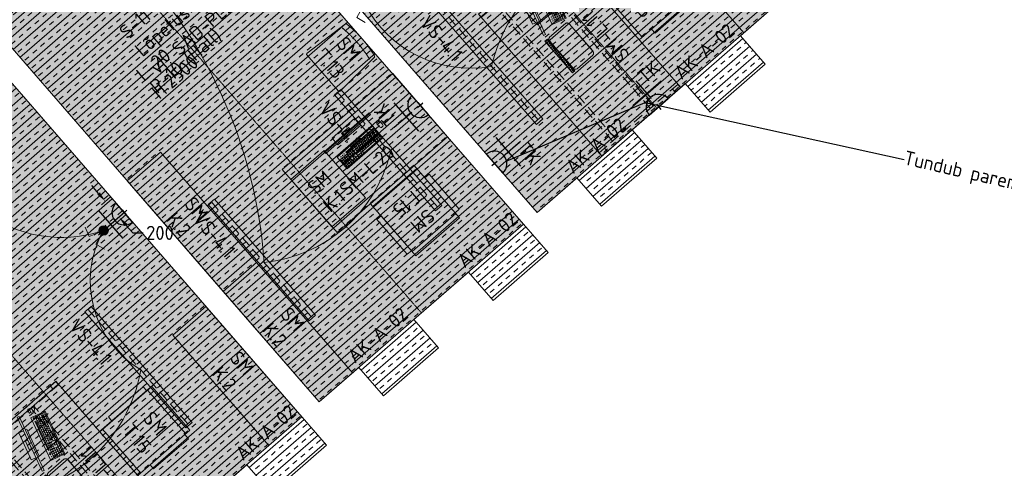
# Model space of a CAD drawing. Header units: millimetres. Extents: x 130528 to 177851, y 51760 to 113805.
# Tile 73 of 88: x 162832 to 172253, y 88725 to 93018. Entities that reach past the tile are written whole.
import ezdxf

# ---------------------------------------------------------------- set-up
doc = ezdxf.new("R2010")
doc.units = ezdxf.units.MM
doc.linetypes.add('Center', pattern=[4, 2.5, -0.5, 0.5, -0.5])
doc.linetypes.add('Hidden 100.00_ 50.00', pattern=[150, 100, -50])
doc.layers.get('0').update_dxf_attribs({"true_color": 0x000000})
doc.layers.add('_SA-ELEKTER_pistikupesad', color=7, linetype='Continuous', true_color=0x9900cc)
doc.layers.add('_SA-MÄRKUSED', color=1, linetype='Continuous', true_color=0xff0000)
for name, color, linetype, lineweight, true_color in [('_SA-LAGI', 7, 'Continuous', 9, 0x5b5b5b), ('_SA-LAGI_hatch', 7, 'Continuous', 5, 0x787878), ('_SA-LAGI_tekst', 7, 'Continuous', 0, 0x7f4f3f), ('_SA-PORAND', 7, 'Continuous', 9, 0x5b5b5b), ('_SA-PORAND_hatch', 254, 'Continuous', 9, 0xbebebe), ('_SA-PORAND_tekst', 7, 'Continuous', 9, 0x5b5b5b), ('_SA-SEIN_tekst', 250, 'Continuous', 0, 0x333333), ('_SA-SISUSTUS_lahtine', 7, 'Continuous', 18, 0x7f4f3f), ('_SA-SISUSTUS_seadmed', 7, 'Continuous', 13, 0x9900cc), ('_SA-SISUSTUS_tekst', 7, 'Continuous', 0, 0x7f4f3f), ('_SA-VALGUSTUS', 20, 'Continuous', 13, 0xff3f00), ('_SA-VALGUSTUS_abi', 7, 'Center', 0, 0xff9f7f), ('_SA-VALGUSTUS_DIM', 240, 'Continuous', 13, 0xff003f), ('_SA-VALGUSTUS_lulitid', 240, 'Continuous', 9, 0xff003f), ('_SA-VALGUSTUS_valgusgrupid', 240, 'Continuous', 9, 0xff003f)]:
    doc.layers.add(name, color=color, linetype=linetype, lineweight=lineweight, true_color=true_color)
doc.styles.add('Arial Regular', font='txt')
doc.styles.add('DIN Pro Light-Light', font='txt')
doc.styles.add('DIN Pro Medium-Medium', font='txt')
doc.dimstyles.new('INP_100_DIM', dxfattribs={"dimtxt": 135, "dimasz": 100, "dimexe": 50, "dimexo": 0.5, "dimgap": 20, "dimtad": 0, "dimtih": 1, "dimtoh": 1, "dimdec": 0, "dimzin": 1, "dimdsep": 46, "dimtxsty": 'DIN Pro Light-Light', "dimcen": 2.5, "dimadec": 1, "dimazin": 1, "dimtfac": 1, "dimtdec": 4, "dimtix": 1, "dimtofl": 0, "dimtmove": 1, "dimatfit": 3, "dimfxl": 1, "dimtolj": 1, "dimtzin": 1, "dimarcsym": 0})
pattern_1 = [(41, (-9.43, -8.2), (-65.605903, 75.47096), [25, -75]), (131, (8.2, -9.43), (-75.47096, -65.605903), [25, -75])]
pattern_2 = [(41, (0, 0), (-65.605903, 75.47096), []), (41, (-32.8, 37.74), (-65.605903, 75.47096), [50, -50])]

# ---------------------------------------------------------------- blocks, each defined once
blk = doc.blocks.new('VS-4.1')
at = {"color": 0, "linetype": 'Hidden 100.00_ 50.00', "lineweight": -2}
blk.add_line((0, -40), (1472, -40), dxfattribs=at)
at = {"color": 0, "lineweight": -2}
blk.add_lwpolyline([(0, -80), (1472, -80), (1472, 0), (0, 0)], close=True, dxfattribs=at)
at = {"color": 0, "linetype": 'ByBlock', "lineweight": -2, "insert": (0, -160), "char_height": 135, "width": 1305.738, "attachment_point": 1, "style": 'DIN Pro Medium-Medium'}
blk.add_mtext('VS-4.1', dxfattribs=at)
blk = doc.blocks.new('VS-3.1')
at = {"color": 0, "linetype": 'ByBlock', "lineweight": -2}
for p, q in [((0, -110.2), (0, 110.2)), ((-110.2, 0), (110.2, 0))]:
    blk.add_line(p, q, dxfattribs=at)
for radius in [88, 72]:
    blk.add_circle((0, 0), radius, dxfattribs=at)
at = {"color": 0, "linetype": 'ByBlock', "lineweight": -2, "insert": (50, -131), "char_height": 135, "width": 1305.738, "attachment_point": 1, "style": 'DIN Pro Medium-Medium'}
blk.add_mtext('VS-3.1', dxfattribs=at)
blk = doc.blocks.new('_SA Lyliti(syvistatud) x2')
at = {"linetype": 'ByBlock', "lineweight": -2}
blk.add_hatch(color=0, dxfattribs=at).paths.add_polyline_path([(75, 0), (75, 2), (75, 3), (75, 5), (75, 7), (75, 8), (74, 10), (74, 12), (74, 14), (73, 15), (73, 17), (73, 19), (72, 21), (72, 22), (71, 24), (70, 26), (70, 28), (69, 29), (68, 31), (67, 33), (67, 34), (66, 36), (65, 38), (64, 39), (63, 41), (62, 43), (61, 44), (59, 46), (58, 47), (57, 49), (56, 50), (54, 52), (53, 53), (52, 54), (50, 56), (49, 57), (47, 58), (46, 59), (44, 61), (43, 62), (41, 63), (39, 64), (38, 65), (36, 66), (34, 67), (33, 67), (31, 68), (29, 69), (28, 70), (26, 70), (24, 71), (22, 72), (21, 72), (19, 73), (17, 73), (15, 73), (14, 74), (12, 74), (10, 74), (8, 75), (7, 75), (5, 75), (3, 75), (2, 75), (0, 75), (-2, 75), (-3, 75), (-5, 75), (-7, 75), (-8, 75), (-10, 74), (-12, 74), (-14, 74), (-15, 73), (-17, 73), (-19, 73), (-21, 72), (-22, 72), (-24, 71), (-26, 70), (-28, 70), (-29, 69), (-31, 68), (-33, 67), (-34, 67), (-36, 66), (-38, 65), (-39, 64), (-41, 63), (-43, 62), (-44, 61), (-46, 59), (-47, 58), (-49, 57), (-50, 56), (-52, 54), (-53, 53), (-54, 52), (-56, 50), (-57, 49), (-58, 47), (-59, 46), (-61, 44), (-62, 43), (-63, 41), (-64, 39), (-65, 38), (-66, 36), (-67, 34), (-67, 33), (-68, 31), (-69, 29), (-70, 28), (-70, 26), (-71, 24), (-72, 22), (-72, 21), (-73, 19), (-73, 17), (-73, 15), (-74, 14), (-74, 12), (-74, 10), (-75, 8), (-75, 7), (-75, 5), (-75, 3), (-75, 2), (-75, 0), (-75, -2), (-75, -3), (-75, -5), (-75, -7), (-75, -8), (-74, -10), (-74, -12), (-74, -14), (-73, -15), (-73, -17), (-73, -19), (-72, -21), (-72, -22), (-71, -24), (-70, -26), (-70, -28), (-69, -29), (-68, -31), (-67, -33), (-67, -34), (-66, -36), (-65, -38), (-64, -39), (-63, -41), (-62, -43), (-61, -44), (-59, -46), (-58, -47), (-57, -49), (-56, -50), (-54, -52), (-53, -53), (-52, -54), (-50, -56), (-49, -57), (-47, -58), (-46, -59), (-44, -61), (-43, -62), (-41, -63), (-39, -64), (-38, -65), (-36, -66), (-34, -67), (-33, -67), (-31, -68), (-29, -69), (-28, -70), (-26, -70), (-24, -71), (-22, -72), (-21, -72), (-19, -73), (-17, -73), (-15, -73), (-14, -74), (-12, -74), (-10, -74), (-8, -75), (-7, -75), (-5, -75), (-3, -75), (-2, -75), (0, -75), (2, -75), (3, -75), (5, -75), (7, -75), (8, -75), (10, -74), (12, -74), (14, -74), (15, -73), (17, -73), (19, -73), (21, -72), (22, -72), (24, -71), (26, -70), (28, -70), (29, -69), (31, -68), (33, -67), (34, -67), (36, -66), (38, -65), (39, -64), (41, -63), (43, -62), (44, -61), (46, -59), (47, -58), (49, -57), (50, -56), (52, -54), (53, -53), (54, -52), (56, -50), (57, -49), (58, -47), (59, -46), (61, -44), (62, -43), (63, -41), (64, -39), (65, -38), (66, -36), (67, -34), (67, -33), (68, -31), (69, -29), (70, -28), (70, -26), (71, -24), (72, -22), (72, -21), (73, -19), (73, -17), (73, -15), (74, -14), (74, -12), (74, -10), (75, -8), (75, -7), (75, -5), (75, -3), (75, -2)], flags=0)
at = {"color": 0, "linetype": 'ByBlock', "lineweight": -2}
for p, q in [((-81, 236), (-233, 187)), ((-24, 71), (-81, 236)), ((24, 71), (81, 236)), ((81, 236), (233, 187))]:
    blk.add_line(p, q, dxfattribs=at)
blk.add_circle((0, 0), 75, dxfattribs=at)
blk = doc.blocks.new('_SA Lyliti(syvistatud) 2xVeksel')
at = {"linetype": 'ByBlock', "lineweight": -2}
blk.add_hatch(color=0, dxfattribs=at).paths.add_polyline_path([(75, 0), (75, 2), (75, 3), (75, 5), (75, 7), (75, 8), (74, 10), (74, 12), (74, 14), (73, 15), (73, 17), (73, 19), (72, 21), (72, 22), (71, 24), (70, 26), (70, 28), (69, 29), (68, 31), (67, 33), (67, 34), (66, 36), (65, 38), (64, 39), (63, 41), (62, 43), (61, 44), (59, 46), (58, 47), (57, 49), (56, 50), (54, 52), (53, 53), (52, 54), (50, 56), (49, 57), (47, 58), (46, 59), (44, 61), (43, 62), (41, 63), (39, 64), (38, 65), (36, 66), (34, 67), (33, 67), (31, 68), (29, 69), (28, 70), (26, 70), (24, 71), (22, 72), (21, 72), (19, 73), (17, 73), (15, 73), (14, 74), (12, 74), (10, 74), (8, 75), (7, 75), (5, 75), (3, 75), (2, 75), (0, 75), (-2, 75), (-3, 75), (-5, 75), (-7, 75), (-8, 75), (-10, 74), (-12, 74), (-14, 74), (-15, 73), (-17, 73), (-19, 73), (-21, 72), (-22, 72), (-24, 71), (-26, 70), (-28, 70), (-29, 69), (-31, 68), (-33, 67), (-34, 67), (-36, 66), (-38, 65), (-39, 64), (-41, 63), (-43, 62), (-44, 61), (-46, 59), (-47, 58), (-49, 57), (-50, 56), (-52, 54), (-53, 53), (-54, 52), (-56, 50), (-57, 49), (-58, 47), (-59, 46), (-61, 44), (-62, 43), (-63, 41), (-64, 39), (-65, 38), (-66, 36), (-67, 34), (-67, 33), (-68, 31), (-69, 29), (-70, 28), (-70, 26), (-71, 24), (-72, 22), (-72, 21), (-73, 19), (-73, 17), (-73, 15), (-74, 14), (-74, 12), (-74, 10), (-75, 8), (-75, 7), (-75, 5), (-75, 3), (-75, 2), (-75, 0), (-75, -2), (-75, -3), (-75, -5), (-75, -7), (-75, -8), (-74, -10), (-74, -12), (-74, -14), (-73, -15), (-73, -17), (-73, -19), (-72, -21), (-72, -22), (-71, -24), (-70, -26), (-70, -28), (-69, -29), (-68, -31), (-67, -33), (-67, -34), (-66, -36), (-65, -38), (-64, -39), (-63, -41), (-62, -43), (-61, -44), (-59, -46), (-58, -47), (-57, -49), (-56, -50), (-54, -52), (-53, -53), (-52, -54), (-50, -56), (-49, -57), (-47, -58), (-46, -59), (-44, -61), (-43, -62), (-41, -63), (-39, -64), (-38, -65), (-36, -66), (-34, -67), (-33, -67), (-31, -68), (-29, -69), (-28, -70), (-26, -70), (-24, -71), (-22, -72), (-21, -72), (-19, -73), (-17, -73), (-15, -73), (-14, -74), (-12, -74), (-10, -74), (-8, -75), (-7, -75), (-5, -75), (-3, -75), (-2, -75), (0, -75), (2, -75), (3, -75), (5, -75), (7, -75), (8, -75), (10, -74), (12, -74), (14, -74), (15, -73), (17, -73), (19, -73), (21, -72), (22, -72), (24, -71), (26, -70), (28, -70), (29, -69), (31, -68), (33, -67), (34, -67), (36, -66), (38, -65), (39, -64), (41, -63), (43, -62), (44, -61), (46, -59), (47, -58), (49, -57), (50, -56), (52, -54), (53, -53), (54, -52), (56, -50), (57, -49), (58, -47), (59, -46), (61, -44), (62, -43), (63, -41), (64, -39), (65, -38), (66, -36), (67, -34), (67, -33), (68, -31), (69, -29), (70, -28), (70, -26), (71, -24), (72, -22), (72, -21), (73, -19), (73, -17), (73, -15), (74, -14), (74, -12), (74, -10), (75, -8), (75, -7), (75, -5), (75, -3), (75, -2)], flags=0)
at = {"color": 0, "linetype": 'ByBlock', "lineweight": -2}
for p, q in [((-81, 236), (-233, 187)), ((-24, 71), (-81, 236)), ((24, 71), (81, 236)), ((81, 236), (233, 187)), ((-24, -71), (-81, -236)), ((24, -71), (81, -236)), ((-81, -236), (-233, -187)), ((81, -236), (233, -187))]:
    blk.add_line(p, q, dxfattribs=at)
blk.add_circle((0, 0), 75, dxfattribs=at)
blk = doc.blocks.new('*D38')
at = {"layer": '_SA-VALGUSTUS_DIM', "color": 0, "lineweight": -2}
for p, q in [((163586.6, 91355.2), (163521, 91430.7)), ((163702, 91323), (163614.5, 91246.9)), ((163833.2, 91172.1), (163745.7, 91096)), ((163849, 91053.3), (163914.6, 90977.9)), ((163914.6, 90977.9), (164014.6, 90977.9))]:
    blk.add_line(p, q, dxfattribs=at)
at = {"layer": '_SA-VALGUSTUS_DIM', "color": 0}
for points in [[(163574, 91344.3), (163599.2, 91366.2), (163652.2, 91279.8)], [(163861.6, 91064.3), (163836.4, 91042.4), (163783.4, 91128.8)]]:
    blk.add_solid(points, dxfattribs=at)
at = {"layer": 'Defpoints', "color": 0}
for p in [(163702.4, 91323.3), (163783.4, 91128.8), (163833.6, 91172.4)]:
    blk.add_point(p, dxfattribs=at)
at = {"layer": '_SA-VALGUSTUS_DIM', "color": 0, "insert": (164174.2, 90977.9), "char_height": 135, "attachment_point": 5, "style": 'DIN Pro Light-Light'}
blk.add_mtext('\\A1;200', dxfattribs=at)
blk = doc.blocks.new('SM-T.13')
at = {"color": 0, "lineweight": -2}
blk.add_line((-188.7, -85.4), (-189.8, -85.4), dxfattribs=at)
blk.add_lwpolyline([(-241.9, -488.3, 0.433863), (-230.6, -500), (228.7, -500, 0.433863), (240, -488.3), (209.4, -27.1), (209.4, -26.9), (209.4, -26.7), (209.3, -26.5), (209.3, -26.3), (209.3, -26), (209.2, -25.8), (209.2, -25.6), (209.1, -25.4), (209.1, -25.2), (209, -25), (209, -24.7), (208.9, -24.5), (208.8, -24.3), (208.8, -24.1), (208.7, -23.9), (208.6, -23.7), (208.5, -23.5), (208.4, -23.2), (208.3, -23), (208.2, -22.8), (208.1, -22.6), (208, -22.4), (207.8, -22.2), (207.7, -22), (207.6, -21.8), (207.4, -21.6), (207.3, -21.4), (207.2, -21.2), (207, -21.1), (206.9, -20.9), (206.7, -20.7), (206.5, -20.5), (206.4, -20.3), (206.2, -20.2), (206, -20), (205.9, -19.8), (205.7, -19.7), (205.5, -19.5), (205.3, -19.4), (205.1, -19.2), (204.9, -19.1), (204.7, -18.9), (204.5, -18.8), (204.3, -18.7), (204.1, -18.5), (203.9, -18.4), (203.7, -18.3), (203.5, -18.2), (203.3, -18.1), (203.1, -18), (202.9, -17.9), (202.7, -17.8), (202.5, -17.7), (202.3, -17.6), (202, -17.5), (201.8, -17.5), (201.6, -17.4), (201.4, -17.3), (201.2, -17.3), (201, -17.2), (200.7, -17.2), (200.5, -17.1), (200.3, -17.1), (200.1, -17), (175.2, -13), (150.3, -9.6), (125.3, -6.7), (100.3, -4.3), (75.3, -2.4), (50.2, -1.1), (25.1, -0.3), (0, 0), (-25.6, -0.3), (-51, -1.1), (-76.4, -2.4), (-101.7, -4.3), (-126.9, -6.7), (-152.1, -9.6), (-177.1, -13), (-202, -17), (-202.2, -17.1), (-202.4, -17.1), (-202.7, -17.2), (-202.9, -17.2), (-203.1, -17.3), (-203.3, -17.3), (-203.5, -17.4), (-203.7, -17.5), (-203.9, -17.5), (-204.2, -17.6), (-204.4, -17.7), (-204.6, -17.8), (-204.8, -17.9), (-205, -18), (-205.2, -18.1), (-205.4, -18.2), (-205.6, -18.3), (-205.8, -18.4), (-206.1, -18.5), (-206.3, -18.7), (-206.5, -18.8), (-206.7, -18.9), (-206.8, -19.1), (-207, -19.2), (-207.2, -19.4), (-207.4, -19.5), (-207.6, -19.7), (-207.8, -19.8), (-207.9, -20), (-208.1, -20.2), (-208.3, -20.3), (-208.5, -20.5), (-208.6, -20.7), (-208.8, -20.9), (-208.9, -21.1), (-209.1, -21.2), (-209.2, -21.4), (-209.4, -21.6), (-209.5, -21.8), (-209.6, -22), (-209.7, -22.2), (-209.9, -22.4), (-210, -22.6), (-210.1, -22.8), (-210.2, -23), (-210.3, -23.2), (-210.4, -23.5), (-210.5, -23.7), (-210.6, -23.9), (-210.7, -24.1), (-210.7, -24.3), (-210.8, -24.5), (-210.9, -24.7), (-210.9, -25), (-211, -25.2), (-211.1, -25.4), (-211.1, -25.6), (-211.1, -25.8), (-211.2, -26), (-211.2, -26.3), (-211.2, -26.5), (-211.3, -26.7), (-211.3, -26.9), (-211.3, -27.1)], format="xyb", close=True, dxfattribs=at)
blk.add_open_spline([(-202.3, -74.7), (-152.9, -67.5), (-53.3, -58.4), (46.8, -58), (146.4, -66.8), (195.8, -73.9)], degree=2, dxfattribs=at)
at = {"color": 0, "linetype": 'ByBlock', "lineweight": -2, "insert": (-15.2, -93.2), "char_height": 135, "width": 965.869, "attachment_point": 2, "rotation": 359.5198, "style": 'DIN Pro Medium-Medium'}
blk.add_mtext('{\\fDIN Pro;SM}\\P{\\fDIN Pro;T.13}\\P', dxfattribs=at)
blk = doc.blocks.new('_SA pistik(syvistatud) x1')
at = {"linetype": 'ByBlock', "lineweight": -2}
blk.add_hatch(color=0, dxfattribs=at).paths.add_polyline_path([(-80.2, 0), (80, 0), (80, 1.8), (79.9, 3.5), (79.8, 5.3), (79.6, 7.1), (79.4, 9), (79.2, 10.8), (78.9, 12.6), (78.5, 14.5), (78.1, 16.3), (77.7, 18.2), (77.2, 20), (76.7, 21.9), (76.1, 23.7), (75.5, 25.5), (74.8, 27.4), (74.1, 29.2), (73.3, 31), (72.5, 32.8), (71.7, 34.6), (70.7, 36.4), (69.8, 38.2), (68.8, 39.9), (67.7, 41.7), (66.6, 43.4), (65.5, 45), (64.3, 46.7), (63, 48.3), (61.7, 49.9), (60.4, 51.5), (59.1, 53), (57.6, 54.5), (56.2, 56), (54.7, 57.4), (53.2, 58.8), (51.7, 60.1), (50.1, 61.4), (48.5, 62.7), (46.8, 63.9), (45.1, 65.1), (43.4, 66.2), (41.7, 67.3), (40, 68.3), (38.2, 69.3), (36.5, 70.3), (34.7, 71.2), (32.8, 72), (31, 72.8), (29.2, 73.5), (27.4, 74.2), (25.5, 74.9), (23.7, 75.5), (21.8, 76), (19.9, 76.5), (18.1, 77), (16.2, 77.4), (14.4, 77.8), (12.5, 78.1), (10.7, 78.4), (8.9, 78.6), (7.1, 78.8), (5.3, 78.9), (3.5, 79), (1.7, 79.1), (-0.1, 79.1), (-1.9, 79.1), (-3.6, 79), (-5.4, 78.9), (-7.2, 78.8), (-9.1, 78.6), (-10.9, 78.4), (-12.7, 78.1), (-14.6, 77.8), (-16.4, 77.4), (-18.3, 77), (-20.1, 76.5), (-22, 76), (-23.8, 75.5), (-25.7, 74.9), (-27.5, 74.2), (-29.4, 73.5), (-31.2, 72.8), (-33, 72), (-34.8, 71.2), (-36.6, 70.3), (-38.4, 69.3), (-40.2, 68.3), (-41.9, 67.3), (-43.6, 66.2), (-45.3, 65.1), (-47, 63.9), (-48.6, 62.7), (-50.3, 61.4), (-51.8, 60.1), (-53.4, 58.8), (-54.9, 57.4), (-56.4, 56), (-57.8, 54.5), (-59.2, 53), (-60.6, 51.5), (-61.9, 49.9), (-63.2, 48.3), (-64.4, 46.7), (-65.6, 45), (-66.8, 43.4), (-67.9, 41.7), (-69, 39.9), (-70, 38.2), (-70.9, 36.4), (-71.8, 34.6), (-72.7, 32.8), (-73.5, 31), (-74.3, 29.2), (-75, 27.4), (-75.7, 25.5), (-76.3, 23.7), (-76.9, 21.9), (-77.4, 20), (-77.9, 18.2), (-78.3, 16.3), (-78.7, 14.5), (-79.1, 12.6), (-79.4, 10.8), (-79.6, 9), (-79.8, 7.1), (-80, 5.3), (-80.1, 3.5), (-80.2, 1.8)], flags=0)
at = {"color": 0, "linetype": 'ByBlock', "lineweight": -2}
for p, q in [((0, 70.7), (0, 218.6)), ((-120, 114.6), (120, 114.6)), ((0, 22), (0, -22)), ((22, 0), (-22, 0))]:
    blk.add_line(p, q, dxfattribs=at)
blk.add_lwpolyline([(-80.2, 0), (80, 0, 0.986995)], format="xyb", close=True, dxfattribs=at)
blk = doc.blocks.new('_SA_EL_Töökoht')
at = {"linetype": 'ByBlock', "lineweight": -2}
blk.add_hatch(color=0, dxfattribs=at).paths.add_polyline_path([(-120.3, 33.1), (120.1, 33.1), (120, 35.7), (119.9, 38.4), (119.7, 41.1), (119.4, 43.8), (119.1, 46.5), (118.8, 49.3), (118.3, 52), (117.8, 54.8), (117.2, 57.5), (116.6, 60.3), (115.9, 63.1), (115.1, 65.8), (114.2, 68.6), (113.3, 71.4), (112.3, 74.1), (111.2, 76.9), (110, 79.6), (108.8, 82.3), (107.5, 85), (106.1, 87.7), (104.7, 90.4), (103.2, 93), (101.6, 95.6), (99.9, 98.1), (98.2, 100.6), (96.4, 103.1), (94.5, 105.6), (92.6, 108), (90.6, 110.3), (88.6, 112.6), (86.5, 114.9), (84.3, 117), (82.1, 119.2), (79.8, 121.3), (77.5, 123.3), (75.1, 125.2), (72.7, 127.1), (70.2, 129), (67.7, 130.7), (65.2, 132.4), (62.6, 134), (60, 135.6), (57.3, 137.1), (54.7, 138.5), (52, 139.8), (49.3, 141.1), (46.5, 142.3), (43.8, 143.4), (41, 144.4), (38.3, 145.4), (35.5, 146.3), (32.7, 147.1), (29.9, 147.9), (27.1, 148.6), (24.4, 149.2), (21.6, 149.7), (18.8, 150.2), (16.1, 150.6), (13.3, 150.9), (10.6, 151.2), (7.9, 151.4), (5.2, 151.6), (2.5, 151.7), (-0.1, 151.7), (-2.8, 151.7), (-5.5, 151.6), (-8.2, 151.4), (-10.9, 151.2), (-13.6, 150.9), (-16.3, 150.6), (-19.1, 150.2), (-21.9, 149.7), (-24.6, 149.2), (-27.4, 148.6), (-30.2, 147.9), (-33, 147.1), (-35.8, 146.3), (-38.5, 145.4), (-41.3, 144.4), (-44.1, 143.4), (-46.8, 142.3), (-49.5, 141.1), (-52.3, 139.8), (-54.9, 138.5), (-57.6, 137.1), (-60.3, 135.6), (-62.9, 134), (-65.4, 132.4), (-68, 130.7), (-70.5, 129), (-73, 127.1), (-75.4, 125.2), (-77.8, 123.3), (-80.1, 121.3), (-82.4, 119.2), (-84.6, 117), (-86.7, 114.9), (-88.9, 112.6), (-90.9, 110.3), (-92.9, 108), (-94.8, 105.6), (-96.7, 103.1), (-98.5, 100.6), (-100.2, 98.1), (-101.8, 95.6), (-103.4, 93), (-105, 90.4), (-106.4, 87.7), (-107.8, 85), (-109.1, 82.3), (-110.3, 79.6), (-111.4, 76.9), (-112.5, 74.1), (-113.5, 71.4), (-114.5, 68.6), (-115.3, 65.8), (-116.1, 63.1), (-116.8, 60.3), (-117.5, 57.5), (-118.1, 54.8), (-118.6, 52), (-119, 49.3), (-119.4, 46.5), (-119.7, 43.8), (-120, 41.1), (-120.1, 38.4), (-120.3, 35.7)], flags=0)
at = {"color": 0, "linetype": 'ByBlock', "lineweight": -2}
for p, q in [((0, 139.1), (0, 361)), ((-180, 205), (180, 205)), ((33.1, 33.1), (-33.1, 33.1)), ((0, 66.1), (0, 0))]:
    blk.add_line(p, q, dxfattribs=at)
blk.add_lwpolyline([(-120.3, 33.1), (120.1, 33.1, 0.986995)], format="xyb", close=True, dxfattribs=at)
at = {"color": 0, "linetype": 'ByBlock', "lineweight": -2, "insert": (42.6, 413.9), "char_height": 135, "width": 725.902, "attachment_point": 1, "style": 'DIN Pro Medium-Medium'}
blk.add_mtext('TK', dxfattribs=at)
blk = doc.blocks.new('Läpakas+dokk')
at = {"linetype": 'ByBlock', "lineweight": -2}
h = blk.add_hatch(dxfattribs=at)
h.set_pattern_fill('Double', color=0, scale=20, angle=45, style=0, pattern_type=2)
h.set_pattern_definition([(45, (0, 0), (-14.1421, 14.1421), []), (135, (0, 0), (-14.1421, -14.1421), [])])
h.paths.add_polyline_path([(153.9, -131), (-108.4, 170.6), (-131.1, 150.8), (131.1, -150.8)], flags=0)
at = {"color": 0, "linetype": 'ByBlock', "lineweight": -2}
for p, q in [((-86.8, 189.4), (64, 320.4)), ((102.5, 314.2), (325.6, 57.6)), ((325.8, 57.8), (102.8, 314.4)), ((-88.1, 148.5), (-85.5, 150.8)), ((-82.9, 142.5), (-88.1, 148.5)), ((-85.7, 151.1), (-86.2, 150.6)), ((-85.7, 150.6), (-85.9, 150.9)), ((-85.7, 151.1), (-50.4, 110.5)), ((-80.3, 144.8), (-82.9, 142.5)), ((-82.5, 142.1), (-79.8, 144.3)), ((-59.1, 115.1), (-82.5, 142.1)), ((-80.1, 144.1), (-80.5, 144.6)), ((-56.4, 117.4), (-59.1, 115.1)), ((-58.6, 114.6), (-56, 116.9)), ((-53.4, 108.6), (-58.6, 114.6)), ((-56.2, 116.7), (-56.7, 117.2)), ((-50.8, 110.9), (-53.4, 108.6)), ((-50.7, 110.3), (-51, 110.7)), ((-50.9, 110.1), (-50.4, 110.5)), ((102.1, -66), (-50.9, 110.1)), ((326.4, 18.6), (175.6, -112.5)), ((175.9, -112.3), (326.6, 18.8)), ((102.9, -65.9), (100.3, -68.2)), ((105.5, -74.2), (100.3, -68.2)), ((102.6, -65.5), (102.1, -66)), ((102.7, -66.1), (102.4, -65.7)), ((102.6, -65.5), (137.9, -106.1)), ((105.5, -74.2), (108.1, -71.9)), ((108.6, -72.4), (106, -74.7)), ((129.4, -101.6), (106, -74.7)), ((108.3, -72.6), (107.9, -72.1)), ((129.4, -101.6), (132, -99.4)), ((132.4, -99.8), (129.8, -102.1)), ((135, -108.1), (129.8, -102.1)), ((132.2, -100), (131.7, -99.6)), ((135, -108.1), (137.6, -105.8)), ((137.6, -106.3), (137.4, -106)), ((137.4, -106.5), (137.9, -106.1)), ((174.3, -113.6), (175.9, -112.3))]:
    blk.add_line(p, q, dxfattribs=at)
blk.add_lwpolyline([(153.9, -131), (-108.4, 170.6), (-131.1, 150.8), (131.1, -150.8)], close=True, dxfattribs=at)
at = {"color": 0, "linetype": 'ByBlock', "lineweight": -2, "extrusion": (0, 0, -1)}
for centre, radius, start, end in [((-77.7, 304.7), 20.9, 49.01532, 58.17018), ((-75.3, 290.5), 36, 132.63207, 138.99725), ((73.1, 173.6), 20.9, 39.82982, 48.98468), ((58.8, 174), 36, 319.59951, 325.37022), ((-298.4, 34), 36, 139.0027, 145.36798), ((-312.7, 34.3), 20.9, 219.82982, 228.98468), ((-164.3, -82.6), 36, 312.62945, 318.30963), ((-161.9, -96.7), 20.9, 229.01532, 238.17018)]:
    blk.add_arc(centre, radius, start, end, dxfattribs=at)
at = {"color": 0, "linetype": 'ByBlock', "lineweight": -2}
for points, weights in [([(102.8, 314.4), (84.4, 335.5), (65.6, 321.7)], [1, 0.731010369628, 1]), ([(326.6, 18.8), (345.5, 35.1), (325.8, 57.8)], [1, 0.707106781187, 1])]:
    blk.add_rational_spline(points, weights, degree=2, dxfattribs=at)
for points in [[(99.7, 317), (96.9, 319.7), (93.6, 321.8), (86.7, 324.8), (83.1, 325.6), (77, 325.8), (74.6, 325.5), (70.3, 324.3), (68.4, 323.5), (66.7, 322.4)], [(-89.1, 187), (-91.2, 184.5), (-92.7, 181.5), (-94.4, 174.8), (-94.6, 171.2), (-93.6, 164.9), (-92.9, 162.4), (-90.9, 157.7), (-89.8, 155.5), (-88.4, 153.5)], [(328.7, 20.9), (330.8, 23.5), (332.3, 26.5), (334, 33.1), (334.2, 36.7), (333.3, 43), (332.5, 45.6), (330.6, 50.3), (329.4, 52.4), (328, 54.4)], [(139.9, -109.1), (142.8, -111.7), (146, -113.9), (153, -116.8), (156.6, -117.7), (162.6, -117.8), (165, -117.6), (169.3, -116.4), (171.2, -115.5), (173, -114.5)]]:
    blk.add_open_spline(points, degree=3, knots=[0, 0, 0, 0, 1.175189, 1.175189, 2.35679, 2.35679, 3.189746, 3.189746, 3.923713, 3.923713, 3.923713, 3.923713], dxfattribs=at)
at = {"color": 0, "linetype": 'ByBlock', "lineweight": -2, "char_height": 0.18, "attachment_point": 1, "rotation": 131, "style": 'Arial Regular'}
for s, insert, width in [('PC', (130, 53.9), 1.037), ('Doc', (24.7, -25.6), 1.246)]:
    blk.add_mtext(s, dxfattribs=dict(at, insert=insert, width=width))
blk = doc.blocks.new('PC-ekraan+klaviatuur')
at = {"color": 0, "linetype": 'ByBlock', "lineweight": -2}
for p, q in [((91.3, 377.5), (-20.7, 280.1)), ((386.5, 37.8), (91.3, 377.5)), ((28.6, 283.7), (103.3, 348.6)), ((82.5, 251.9), (30.6, 311.6)), ((41.6, 268.8), (116.2, 333.6)), ((97.4, 264.9), (45.5, 324.6)), ((54.6, 253.8), (129.2, 318.7)), ((112.3, 277.8), (60.4, 337.5)), ((67.5, 238.9), (142.2, 303.8)), ((127.3, 290.8), (75.3, 350.5)), ((128.5, 259.2), (158.4, 285.1)), ((169.4, 242.3), (130.5, 287.1)), ((-20.7, 280.1), (274.5, -59.5)), ((68.3, 206.8), (74.2, 212)), ((81.3, 191.8), (87.2, 197)), ((83.8, 220.2), (113.6, 246.2)), ((124.6, 203.4), (85.7, 248.1)), ((96.7, 205.3), (126.6, 231.3)), ((113, 186.7), (187.6, 251.5)), ((127.9, 199.6), (312.8, -13.1)), ((128.5, 259.2), (141.5, 244.2)), ((141.5, 244.2), (171.4, 270.2)), ((159, 194), (144.1, 181)), ((170.5, 210.9), (155.5, 198)), ((155.5, 198), (327.7, -0.1)), ((157.7, 225.6), (342.7, 12.9)), ((183.2, 196.3), (168.3, 183.3)), ((172.7, 238.6), (357.6, 25.8)), ((185.7, 223.6), (200.6, 236.6)), ((187.6, 251.5), (372.5, 38.8)), ((189.9, 188.5), (204.9, 201.5)), ((198.6, 208.7), (213.6, 221.7)), ((211.6, 193.8), (226.5, 206.8)), ((97.5, 173.2), (103.4, 178.4)), ((148.4, 114.6), (97.5, 173.2)), ((154.4, 119.8), (103.4, 178.4)), ((110.2, 158.5), (116.2, 163.7)), ((113, 186.7), (297.9, -26.1)), ((122.9, 143.9), (128.9, 149.1)), ((132.4, 164.3), (147.4, 177.2)), ((135.7, 129.3), (141.6, 134.5)), ((145.2, 149.6), (160.1, 162.6)), ((148.4, 114.6), (154.4, 119.8)), ((151.8, 110.7), (157.7, 115.9)), ((202.7, 52.2), (151.8, 110.7)), ((171.8, 179.3), (156.8, 166.3)), ((208.6, 57.4), (157.7, 115.9)), ((157.9, 135), (172.8, 148)), ((164.5, 96.1), (170.4, 101.3)), ((184.5, 164.7), (169.6, 151.7)), ((170.6, 120.3), (185.5, 133.3)), ((195.9, 181.7), (181, 168.7)), ((197.2, 150), (182.3, 137.1)), ((183.3, 105.7), (198.3, 118.7)), ((208.7, 167), (193.7, 154)), ((209.9, 135.4), (195, 122.4)), ((196.1, 91.1), (211, 104)), ((202.7, 173.9), (217.6, 186.9)), ((221.4, 152.4), (206.5, 139.4)), ((222.7, 120.8), (207.7, 107.8)), ((215.4, 159.3), (230.3, 172.2)), ((234.1, 137.7), (219.2, 124.8)), ((235.4, 106.1), (220.5, 93.1)), ((228.1, 144.6), (243.1, 157.6)), ((246.8, 123.1), (231.9, 110.1)), ((240.9, 130), (255.8, 143)), ((259.6, 108.5), (244.6, 95.5)), ((253.6, 115.3), (268.5, 128.3)), ((266.3, 100.7), (281.2, 113.7)), ((279, 86.1), (294, 99)), ((177.2, 81.5), (183.2, 86.7)), ((189.9, 66.8), (195.9, 72)), ((202.7, 52.2), (208.6, 57.4)), ((206, 48.3), (212, 53.5)), ((256.9, -10.3), (206, 48.3)), ((208.8, 76.4), (223.7, 89.4)), ((262.9, -5.1), (212, 53.5)), ((218.8, 33.7), (224.7, 38.9)), ((221.5, 61.8), (236.4, 74.7)), ((231.5, 19), (237.5, 24.2)), ((248.1, 91.5), (233.2, 78.5)), ((234.2, 47.1), (249.2, 60.1)), ((244.2, 4.4), (250.2, 9.6)), ((260.8, 76.8), (245.9, 63.9)), ((247, 32.5), (261.9, 45.5)), ((272.3, 93.8), (257.4, 80.8)), ((273.6, 62.2), (258.6, 49.2)), ((259.7, 17.8), (274.6, 30.8)), ((285, 79.2), (270.1, 66.2)), ((286.3, 47.6), (271.4, 34.6)), ((272.4, 3.2), (287.4, 16.2)), ((274.5, -59.5), (386.5, 37.8)), ((297.7, 64.5), (282.8, 51.6)), ((299, 32.9), (284.1, 19.9)), ((285.2, -11.4), (300.1, 1.5)), ((291.8, 71.4), (306.7, 84.4)), ((310.5, 49.9), (295.5, 36.9)), ((311.8, 18.3), (296.8, 5.3)), ((297.9, -26.1), (372.5, 38.8)), ((304.5, 56.8), (319.4, 69.8)), ((323.2, 35.2), (308.3, 22.3)), ((317.2, 42.1), (332.1, 55.1)), ((318.7, 70.6), (333.6, 83.6)), ((329.9, 27.5), (344.9, 40.5)), ((331.6, 55.7), (346.6, 68.7)), ((344.6, 40.8), (359.5, 53.7)), ((256.9, -10.3), (262.9, -5.1)), ((269.7, -24.9), (275.6, -19.7)), ((282.4, -39.5), (269.7, -24.9)), ((288.4, -34.4), (275.6, -19.7)), ((288.4, -34.4), (282.4, -39.5)), ((319.3, -81), (345, -110.5)), ((335.7, -99.9), (322.9, -111))]:
    blk.add_line(p, q, dxfattribs=at)
for points in [[(142.2, 303.8), (90.3, 363.5), (15.6, 298.6), (67.5, 238.9)], [(-149.1, 248), (224.8, -182.2), (239.9, -169.1), (-134, 261.1)], [(94.2, 176.9), (55.3, 221.7), (61.3, 226.9), (100.2, 182.1)], [(109.7, 190.4), (70.8, 235.2), (100.6, 261.1), (139.6, 216.3)], [(-9.7, 49.8), (48, -16.5), (66.7, -0.2), (9, 66.1)]]:
    blk.add_lwpolyline(points, close=True, dxfattribs=at)
for points in [[(169.4, 242.3), (184.4, 255.3), (145.4, 300.1), (130.5, 287.1)], [(-55.6, 140.5), (-93.5, 107.5), (93.5, -107.5), (131.4, -74.6)], [(146.4, -61.5), (158.2, -51.3), (-28.8, 163.8), (-40.5, 153.6)]]:
    blk.add_lwpolyline(points, dxfattribs=at)
blk.add_lwpolyline([(311.4, -87.9), (339.7, -63.3, -1), (365.4, -92.8), (337, -117.4, -0.414214), (328, -116.8), (310.7, -97, -0.414214)], format="xyb", close=True, dxfattribs=at)
for centre in [(16.1, 272.8), (29.1, 257.9), (42.1, 243)]:
    blk.add_circle(centre, 1.98, dxfattribs=at)
blk = doc.blocks.new('SM-L.11')
at = {"color": 0, "linetype": 'Hidden 100.00_ 50.00', "lineweight": -2}
for p, q in [((-899, -68), (-859, -68)), ((899, -68), (859, -68)), ((-859, -172.1), (859, -172.1)), ((-859, -207.9), (859, -207.9)), ((-859, -649.3), (859, -649.3)), ((-859, -685), (859, -685)), ((-899, -930.7), (-859, -930.7)), ((899, -930.7), (859, -930.7))]:
    blk.add_line(p, q, dxfattribs=at)
at = {"color": 0, "lineweight": -2}
blk.add_lwpolyline([(-900, 0), (-900, -1000), (900, -1000), (900, 0)], close=True, dxfattribs=at)
at = {"color": 0, "linetype": 'Hidden 100.00_ 50.00', "lineweight": -2}
for points in [[(-899, -997.3), (-859, -997.3), (-859, -1.4), (-899, -1.4)], [(899, -997.3), (859, -997.3), (859, -1.4), (899, -1.4)]]:
    blk.add_lwpolyline(points, close=True, dxfattribs=at)
at = {"layer": '_SA-SISUSTUS_seadmed'}
for name, p, xscale, rotation in [('Läpakas+dokk', (86.2, -310.1), -1, 130.9999999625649), ('PC-ekraan+klaviatuur', (624.1, -367.4), -0.9999999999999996, 114.870877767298)]:
    blk.add_blockref(name, p, dxfattribs=dict(at, xscale=xscale, rotation=rotation))
at = {"color": 0, "linetype": 'ByBlock', "lineweight": -2, "insert": (-347, -709.5), "char_height": 135, "width": 1617.049, "attachment_point": 1, "style": 'DIN Pro Medium-Medium'}
blk.add_mtext('SM-L.11', dxfattribs=at)
blk = doc.blocks.new('SM-T.15')
at = {"color": 0, "linetype": 'ByBlock', "lineweight": -2}
for p, q in [((277.5, 0), (-277.5, 0)), ((277.5, 0), (277.5, -660)), ((-277.5, 0), (-277.5, -660)), ((277.5, -52.5), (-277.5, -52.5)), ((-277.5, -623.9), (277.5, -623.9)), ((-277.5, -660), (277.5, -660))]:
    blk.add_line(p, q, dxfattribs=at)
for points in [[(-330, -504.7), (-330, -63.6), (-277.5, -63.6), (-277.5, -504.7)], [(330, -504.7), (330, -63.6), (277.5, -63.6), (277.5, -504.7)]]:
    blk.add_lwpolyline(points, close=True, dxfattribs=at)
at = {"color": 0, "linetype": 'ByBlock', "lineweight": -2, "insert": (9.4, -141), "char_height": 135, "width": 965.869, "attachment_point": 2, "rotation": 359.5198, "style": 'DIN Pro Medium-Medium'}
blk.add_mtext('{\\fDIN Pro;SM}\\P{\\fDIN Pro;T.15}\\P', dxfattribs=at)
blk = doc.blocks.new('SM-L.20')
at = {"color": 0, "lineweight": -2}
blk.add_lwpolyline([(-700, -750), (700, -750), (700, 50), (-700, 50)], close=True, dxfattribs=at)
at = {"layer": '_SA-SISUSTUS_seadmed', "xscale": -0.9999999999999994, "rotation": 131.0000000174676}
blk.add_blockref('PC-ekraan+klaviatuur', (0, -35.7), dxfattribs=at)
at = {"color": 0, "linetype": 'ByBlock', "lineweight": -2, "insert": (-403.7, -419.7), "char_height": 135, "width": 1661.311, "attachment_point": 1, "style": 'DIN Pro Medium-Medium'}
blk.add_mtext('SM-L.20', dxfattribs=at)
blk = doc.blocks.new('SM-K.1')
at = {"color": 0, "lineweight": -2}
blk.add_lwpolyline([(-212, 0), (-212, -600), (212, -600), (212, 0)], close=True, dxfattribs=at)
at = {"color": 0, "linetype": 'ByBlock', "lineweight": -2, "insert": (-139.2, -133.4), "char_height": 135, "width": 765.738, "attachment_point": 1, "style": 'DIN Pro Medium-Medium'}
blk.add_mtext('{\\fDIN Pro;SM}\\P{\\fDIN Pro;K.1}\\P', dxfattribs=at)
blk = doc.blocks.new('SM-K.2')
at = {"color": 0, "lineweight": -2}
blk.add_lwpolyline([(-700, 10), (-700, -410), (700, -410), (700, 10)], close=True, dxfattribs=at)
at = {"color": 0, "linetype": 'ByBlock', "lineweight": -2, "insert": (-178.7, -18.9), "char_height": 135, "width": 804.098, "attachment_point": 1, "style": 'DIN Pro Medium-Medium'}
blk.add_mtext('{\\fDIN Pro;SM}\\P{\\fDIN Pro;K.2}\\P', dxfattribs=at)

msp = doc.modelspace()

# ---------------------------------------------------------------- hatches: boundary and pattern name
at = {"layer": '_SA-LAGI_hatch'}
h = msp.add_hatch(dxfattribs=at)
h.set_pattern_fill('Plus', color=256, scale=100, angle=41, style=0, pattern_type=2)
h.set_pattern_definition(pattern_1)
h.paths.add_polyline_path([(164672.7, 94750.6), (167782.3, 91173.3), (170076.1, 93167.2), (166966.4, 96744.5)], flags=0)
h = msp.add_hatch(dxfattribs=at)
h.set_pattern_fill('Plus', color=256, scale=100, angle=41, style=0, pattern_type=2)
h.set_pattern_definition(pattern_1)
h.paths.add_polyline_path([(162589.1, 92939.4), (165698.8, 89362), (167653.5, 91061.2), (164543.8, 94638.6)], flags=0)
h = msp.add_hatch(dxfattribs=at)
h.set_pattern_fill('Plus', color=256, scale=100, angle=41, style=0, pattern_type=2)
h.set_pattern_definition(pattern_1)
h.paths.add_polyline_path([(159841.9, 90551.3), (162951.7, 86974), (165532.8, 89217.7), (162423, 92795)], flags=0)
at = {"layer": '_SA-PORAND_hatch', "true_color": 0xbebebe}
h = msp.add_hatch(dxfattribs=at)
h.set_pattern_fill('HatchDash', color=9, scale=400, angle=41, style=0, pattern_type=2)
h.set_pattern_definition(pattern_2)
h.paths.add_polyline_path([(164672.7, 94750.6), (166966.4, 96744.5), (170076.1, 93167.2), (169728.9, 92865.4), (169965.1, 92593.7), (169436.8, 92134.5), (169200.6, 92406.2), (168691.2, 91963.4), (168927.4, 91691.6), (168399.1, 91232.4), (168162.9, 91504.1), (167782.3, 91173.3)], flags=0)
h = msp.add_hatch(dxfattribs=at)
h.set_pattern_fill('HatchDash', color=9, scale=400, angle=41, style=0, pattern_type=2)
h.set_pattern_definition(pattern_2)
h.paths.add_polyline_path([(162589.1, 92939.4), (164543.8, 94638.6), (167889.7, 90789.5), (167361.4, 90330.3), (167125.2, 90602), (166604.4, 90149.3), (166840.6, 89877.6), (166312.3, 89418.4), (166076.1, 89690.1), (165698.8, 89362)], flags=0)
h = msp.add_hatch(dxfattribs=at)
h.set_pattern_fill('HatchDash', color=9, scale=400, angle=41, style=0, pattern_type=2)
h.set_pattern_definition(pattern_2)
h.paths.add_polyline_path([(159841.9, 90551.3), (162423, 92795), (165768.9, 88946), (165240.6, 88486.8), (165004.5, 88758.5), (164506.4, 88325.5), (164742.5, 88053.8), (164214.2, 87594.5), (163978.1, 87866.2), (163479.9, 87433.2), (163716.1, 87161.5), (163187.8, 86702.3)], flags=0)

# ---------------------------------------------------------------- linework, layer by layer
at = {"layer": '_SA-LAGI'}
for points in [[(164672.7, 94750.6), (167782.3, 91173.3), (170076.1, 93167.2), (166966.4, 96744.5)], [(162589.1, 92939.4), (165698.8, 89362), (167653.5, 91061.2), (164543.8, 94638.6)], [(159841.9, 90551.3), (162951.7, 86974), (165532.8, 89217.7), (162423, 92795)]]:
    msp.add_lwpolyline(points, close=True, dxfattribs=at)
at = {"layer": '_SA-MÄRKUSED', "extrusion": (0.00568, 0.025753, 0.999652)}
msp.add_lwpolyline([(-143813.2, -125631.1), (-144989.6, -126465.3), (-147528.4, -126465.3)], dxfattribs=at)
at = {"layer": '_SA-PORAND'}
for points in [[(164672.7, 94750.6), (167782.3, 91173.3), (168162.9, 91504.1), (168399.1, 91232.4), (168927.4, 91691.6), (168691.2, 91963.4), (169200.6, 92406.2), (169436.8, 92134.5), (169965.1, 92593.7), (169728.9, 92865.4), (170076.1, 93167.2), (166966.4, 96744.5)], [(162589.1, 92939.4), (164543.8, 94638.6), (167889.7, 90789.5), (167361.4, 90330.3), (167125.2, 90602), (166604.4, 90149.3), (166840.6, 89877.6), (166312.3, 89418.4), (166076.1, 89690.1), (165698.8, 89362)], [(159841.9, 90551.3), (163187.8, 86702.3), (163716.1, 87161.5), (163479.9, 87433.2), (163978.1, 87866.2), (164214.2, 87594.5), (164742.5, 88053.8), (164506.4, 88325.5), (165004.5, 88758.5), (165240.6, 88486.8), (165768.9, 88946), (162423, 92795)]]:
    msp.add_lwpolyline(points, close=True, dxfattribs=at)
at = {"layer": '_SA-VALGUSTUS_abi'}
for p, q in [((165819.5, 95747.6), (168929.2, 92170.3)), ((163566.4, 93789), (166676.2, 90211.7)), ((161132.5, 91673.2), (164242.2, 88095.8))]:
    msp.add_line(p, q, dxfattribs=at)
at = {"layer": '_SA-VALGUSTUS_valgusgrupid'}
for centre, radius, start, end in [((168876.7, 92214.9), 1570.6, 95.13864, 166.86136), ((167145.4, 93695.7), 1141.7, 207.40205, 280.17902), ((165032.5, 92073.1), 1386.2, 275.74845, 346.25155)]:
    msp.add_arc(centre, radius, start, end, dxfattribs=at)
at = {"layer": '_SA-VALGUSTUS_valgusgrupid', "extrusion": (0, 0, -1)}
for centre, radius, start, end in [((-160535.1, 90369.7), 4647.6, 134.92998, 175.99992), ((-163234.1, 92194), 1259.5, 251.43517, 345.43416), ((-164493, 90514.5), 985.8, 300.68984, 29.51221), ((-162556.9, 89912.7), 1453.9, 189.74028, 268.25972)]:
    msp.add_arc(centre, radius, start, end, dxfattribs=at)

# ---------------------------------------------------------------- block references
at = {"layer": '_SA-ELEKTER_pistikupesad'}
for p, rotation in [((168967.6, 92159.8), 40.99980892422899), ((166688.1, 92222.2), 130.9998089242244), ((167350.1, 91619, 22), 310.9998089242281)]:
    msp.add_blockref('_SA_EL_Töökoht', p, dxfattribs=dict(at, rotation=rotation))
at = {"layer": '_SA-ELEKTER_pistikupesad', "xscale": 1.499999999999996, "yscale": 1.499999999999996, "zscale": 1.5, "rotation": 131.0000018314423}
msp.add_blockref('_SA pistik(syvistatud) x1', (163833.5, 91172.5), dxfattribs=at)
at = {"layer": '_SA-SISUSTUS_lahtine'}
for name, p, rotation in [('SM-K.2', (169609.3, 93688.9), 310.999999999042), ('SM-L.11', (167811.5, 92392.4), 130.9999998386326), ('SM-K.1', (167645.8, 93128.9), 130.9999998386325), ('SM-T.15', (169075.1, 93469.1), 310.9999998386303), ('SM-T.13', (166108.2, 92835.6), 311.0000000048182), ('SM-L.20', (165905.2, 92005.4), 40.99999979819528), ('SM-K.1', (165586.4, 91628.4), 40.99999983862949), ('SM-K.2', (164630.5, 91215.9), 310.999999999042), ('SM-T.15', (166830.3, 90941.3), 220.9999998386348), ('SM-K.2', (165549, 90159.3), 310.999999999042), ('SM-K.2', (165066, 89739.4), 310.999999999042), ('SM-L.11', (163014.2, 88222.2), 130.9999998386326), ('SM-T.15', (164277.8, 89298.8), 310.9999998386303)]:
    msp.add_blockref(name, p, dxfattribs=dict(at, rotation=rotation))
at = {"layer": '_SA-VALGUSTUS', "rotation": 311.0000000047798}
for p in [(166872.2, 93179.3), (165904.1, 92351.1), (164696.4, 91301.2), (163514.9, 90274.1), (162126.1, 89066.8)]:
    msp.add_blockref('VS-4.1', p, dxfattribs=at)
at = {"layer": '_SA-VALGUSTUS'}
msp.add_blockref('VS-3.1', (162015.1, 91877.3), dxfattribs=at)
at = {"layer": '_SA-VALGUSTUS_lulitid', "zscale": 0.6000000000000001}
for name, p, xscale, yscale, rotation in [('_SA Lyliti(syvistatud) 2xVeksel', (166131.8, 93170.2), 0.6000000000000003, 0.6000000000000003, 311.0000103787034), ('_SA Lyliti(syvistatud) x2', (163635.1, 91000.1), 0.6, 0.5999999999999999, 131.0000016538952)]:
    msp.add_blockref(name, p, dxfattribs=dict(at, xscale=xscale, yscale=yscale, rotation=rotation))

# ---------------------------------------------------------------- texts
at = {"layer": '_SA-LAGI_tekst', "insert": (163932.7, 92521.9), "char_height": 135, "width": 1426.721, "attachment_point": 1, "rotation": 41, "style": 'DIN Pro Medium-Medium'}
msp.add_mtext('{\\fDIN Pro;L-20}\\P{\\fDIN Pro;H:2500}\\P', dxfattribs=at)
at = {"layer": '_SA-MÄRKUSED', "insert": (171312.4, 91767.7), "char_height": 135, "width": 5729.016, "attachment_point": 1, "rotation": 347.0511, "style": 'DIN Pro Light-Light'}
msp.add_mtext('Tundub parem asukoht töölauale', dxfattribs=at)
at = {"layer": '_SA-PORAND_tekst', "insert": (164061.4, 92405), "char_height": 135, "width": 2065.574, "attachment_point": 1, "rotation": 41, "style": 'DIN Pro Medium-Medium'}
msp.add_mtext('P-10 (Hall)', dxfattribs=at)
at = {"layer": '_SA-SEIN_tekst', "insert": (163770.3, 92927.1), "char_height": 135, "width": 3040.82, "attachment_point": 1, "rotation": 41, "style": 'DIN Pro Medium-Medium'}
msp.add_mtext('{\\fDIN Pro;S-11 (Hall)}\\P{\\fDIN Pro;Lõpetus seinaga }\\P{\\fDIN Pro;vt. SAD-PL21}\\P', dxfattribs=at)
at = {"layer": '_SA-SISUSTUS_tekst', "char_height": 135, "width": 1693.77, "attachment_point": 1, "rotation": 40.98654, "style": 'DIN Pro Medium-Medium'}
for insert in [(169076.1, 92540.3), (168038.4, 91638.3), (167000.7, 90736.2), (165951.6, 89824.3), (164880, 88892.6)]:
    msp.add_mtext('AK-A-02', dxfattribs=dict(at, insert=insert))

# ---------------------------------------------------------------- dimensions: what is measured, and where the dimension line sits
at = {"layer": '_SA-VALGUSTUS_DIM'}
dim = msp.add_linear_dim(base=(163783.4, 91128.8), p1=(163702.4, 91323.3), p2=(163833.6, 91172.4), angle=131, dimstyle='INP_100_DIM', override={"dimtxt": 135, "dimasz": 100, "dimexe": 50, "dimexo": 0.5, "dimgap": 20, "dimdec": 0, "dimzin": 1, "dimtxsty": 'DIN Pro Light-Light', "dimsah": 0, "dimcen": 2.5, "dimadec": 1, "dimazin": 1, "dimtix": 0, "dimtmove": 0, "dimtzin": 1}, dxfattribs=at)
dim.commit()
dim.dimension.update_dxf_attribs({"geometry": '*D38', "text_midpoint": (164174.2, 90977.9)})

doc.saveas('drawing.dxf')
